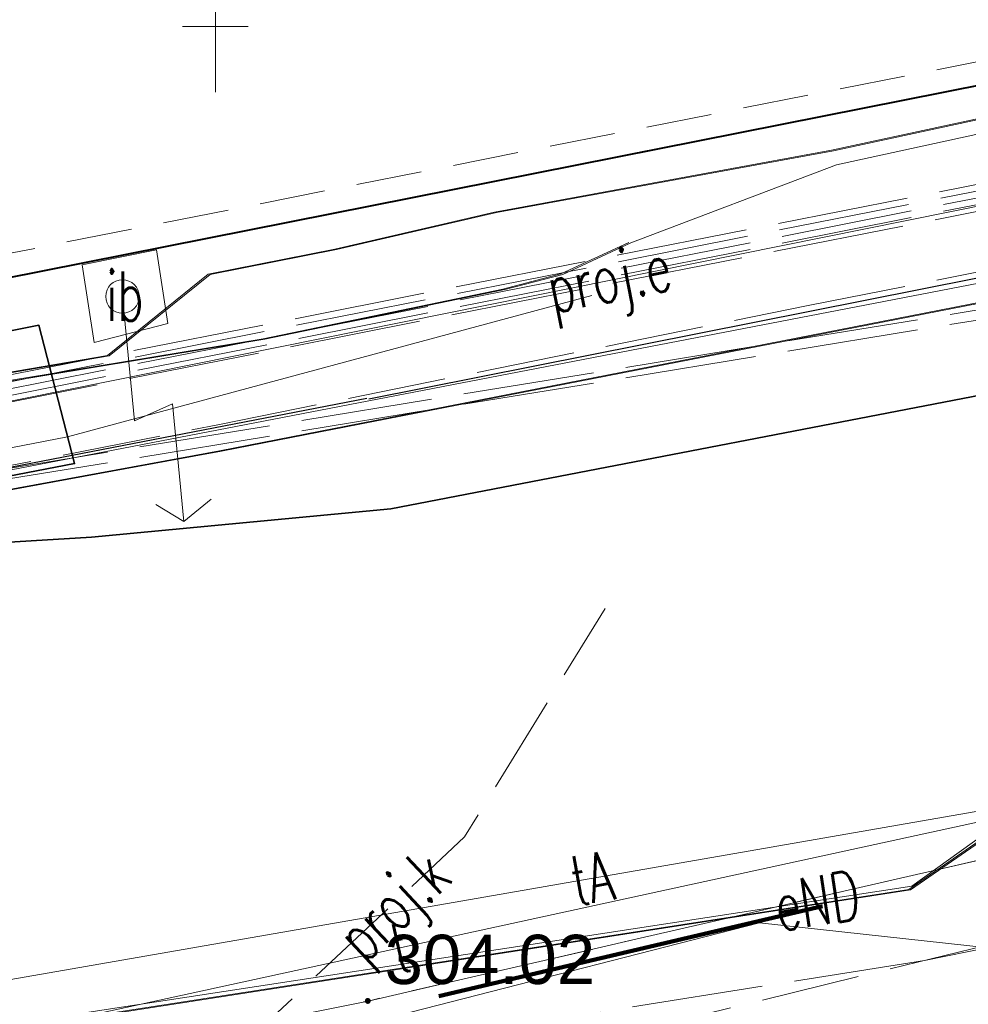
# Model space of a CAD drawing. Header units: metres. Extents: x 6567444 to 13135881, y 5574237 to 11149086.
# Tile 128 of 212: x 6567850 to 6567864, y 5574564 to 5574579. Entities that reach past the tile are written whole.
import ezdxf
from ezdxf.enums import TextEntityAlignment as Align

# ---------------------------------------------------------------- set-up
doc = ezdxf.new("R2010")
doc.units = ezdxf.units.M
for name, pattern in [('_MDCP$0$2.0_1.0', [3, 2, -1]), ('_MDCP$0$L_0_03', [1, 0.5, -0.5]), ('_MDCP$0$L_0_04', [1.5, 1, -0.5]), ('_MDCP$0$L_2_50', [2.5, 2, -0.5]), ('_MDCP$1$L_0_06', [2, 1.5, -0.5]), ('GE.I.6640.1.468.2024_MDCP_dodatkowe pomiary_12.03.2026$0$2.0_1.0', [3, 2, -1]), ('GE.I.6640.1.468.2024_MDCP_dodatkowe pomiary_12.03.2026$0$L_0_03', [1, 0.5, -0.5]), ('GE.I.6640.1.468.2024_MDCP_dodatkowe pomiary_12.03.2026$0$L_0_04', [1.5, 1, -0.5]), ('GE.I.6640.1.468.2024_MDCP_dodatkowe pomiary_12.03.2026$0$L_0_06', [2, 1.5, -0.5]), ('GE.I.6640.1.468.2024_MDCP_dodatkowe pomiary_12.03.2026$0$L_2_50', [2.5, 2, -0.5])]:
    doc.linetypes.add(name, pattern=pattern)
for name, color, linetype, lineweight in [('_MDCP$0$EGB_DzialkaEwidencyjna', 7, 'Continuous', 18), ('_MDCP$0$EGB_Klasouzytek', 92, 'Continuous', 18), ('_MDCP$0$EGB_KonturUzytkuGruntowego', 92, 'Continuous', 18), ('_MDCP$0$GES_InneUrzadzeniaTowarzyszace_P', 7, 'Continuous', 18), ('_MDCP$0$GES_PrzewodElektroenergetyczny', 1, 'Continuous', 18), ('_MDCP$0$GES_PrzewodElektroenergetyczny_Projektowany', 7, 'Continuous', 18), ('_MDCP$0$GES_PrzewodKanalizacyjny_Projektowany', 7, 'Continuous', 18), ('_MDCP$0$GES_PrzewodTelekomunikacyjny', 30, 'Continuous', 18), ('_MDCP$0$GES_UrzadzeniaTowarzyszczaceLiniowe', 7, 'Continuous', 18), ('_MDCP$0$KR_ObiektKarto', 7, 'Continuous', 18), ('_MDCP$0$MP_LINIE_REGULAC', 135, 'Continuous', 40), ('_MDCP$0$OT_Budowle', 7, 'Continuous', 18), ('_MDCP$0$OT_Komunikacja', 7, 'Continuous', 18), ('_MDCP$0$OT_ZagospodarowanieTerenu', 7, 'Continuous', 18), ('_MDCP$0$OTRS', 7, 'Continuous', 13), ('_MDCP$0$OTRS_O', 7, 'Continuous', 20), ('_MDCP$0$Z_ZAKRES', 214, 'Continuous', 90), ('GE.I.6640.1.468.2024_MDCP_dodatkowe pomiary_12.03.2026$0$EGB_DzialkaEwidencyjna', 7, 'Continuous', 18), ('GE.I.6640.1.468.2024_MDCP_dodatkowe pomiary_12.03.2026$0$EGB_Klasouzytek', 92, 'Continuous', 18), ('GE.I.6640.1.468.2024_MDCP_dodatkowe pomiary_12.03.2026$0$EGB_KonturUzytkuGruntowego', 92, 'Continuous', 18), ('GE.I.6640.1.468.2024_MDCP_dodatkowe pomiary_12.03.2026$0$GES_InneUrzadzeniaTowarzyszace_P', 7, 'Continuous', 18), ('GE.I.6640.1.468.2024_MDCP_dodatkowe pomiary_12.03.2026$0$GES_PrzewodElektroenergetyczny', 1, 'Continuous', 18), ('GE.I.6640.1.468.2024_MDCP_dodatkowe pomiary_12.03.2026$0$GES_PrzewodElektroenergetyczny_Projektowany', 7, 'Continuous', 18), ('GE.I.6640.1.468.2024_MDCP_dodatkowe pomiary_12.03.2026$0$GES_PrzewodKanalizacyjny_Projektowany', 7, 'Continuous', 18), ('GE.I.6640.1.468.2024_MDCP_dodatkowe pomiary_12.03.2026$0$GES_PrzewodTelekomunikacyjny', 30, 'Continuous', 18), ('GE.I.6640.1.468.2024_MDCP_dodatkowe pomiary_12.03.2026$0$GES_UrzadzeniaTowarzyszczaceLiniowe', 7, 'Continuous', 18), ('GE.I.6640.1.468.2024_MDCP_dodatkowe pomiary_12.03.2026$0$KR_ObiektKarto', 7, 'Continuous', 18), ('GE.I.6640.1.468.2024_MDCP_dodatkowe pomiary_12.03.2026$0$MP_LINIE_REGULAC', 135, 'Continuous', 40), ('GE.I.6640.1.468.2024_MDCP_dodatkowe pomiary_12.03.2026$0$OT_Budowle', 7, 'Continuous', 18), ('GE.I.6640.1.468.2024_MDCP_dodatkowe pomiary_12.03.2026$0$OT_Komunikacja', 7, 'Continuous', 18), ('GE.I.6640.1.468.2024_MDCP_dodatkowe pomiary_12.03.2026$0$OT_ZagospodarowanieTerenu', 7, 'Continuous', 18), ('GE.I.6640.1.468.2024_MDCP_dodatkowe pomiary_12.03.2026$0$OTRS', 7, 'Continuous', 13), ('GE.I.6640.1.468.2024_MDCP_dodatkowe pomiary_12.03.2026$0$OTRS_O', 7, 'Continuous', 20), ('GE.I.6640.1.468.2024_MDCP_dodatkowe pomiary_12.03.2026$0$Z_ZAKRES', 214, 'Continuous', 90)]:
    doc.layers.add(name, color=color, linetype=linetype, lineweight=lineweight)
doc.layers.add('FORMA - Arch 01 - PZT 1 Strefy', color=7, linetype='Continuous')
doc.styles.add('_MDCP$0$BDOT', font='arial.ttf', dxfattribs={"width": 0.9})
doc.styles.add('_MDCP$0$STANDARD', font='simplex.shx')
doc.styles.add('GE.I.6640.1.468.2024_MDCP_dodatkowe pomiary_12.03.2026$0$BDOT', font='arial.ttf', dxfattribs={"width": 0.9})
doc.styles.add('GE.I.6640.1.468.2024_MDCP_dodatkowe pomiary_12.03.2026$0$STANDARD', font='simplex.shx')

# ---------------------------------------------------------------- blocks, each defined once
blk = doc.blocks.new('_MDCP$0$OTZC_S')
at = {"color": 0, "linetype": 'Continuous', "lineweight": 18, "flags": 128}
for points in [[(0, 3), (0, 0)], [(-1, 2), (1, 2)]]:
    blk.add_lwpolyline(points, dxfattribs=at)
blk = doc.blocks.new('_MDCP$0$other_SUPY')
at = {"color": 0, "linetype": 'Continuous', "lineweight": 18, "flags": 128}
for points in [[(-1.2, 7), (-2.1, 6.4)], [(0, 0), (0, 3.8), (-1.2, 3.4), (-1.2, 7)], [(-1.2, 7), (-0.4, 6.4)]]:
    blk.add_lwpolyline(points, dxfattribs=at)
at = {"color": 0, "linetype": 'Continuous', "lineweight": 18}
blk.add_circle((0, 0), 0.51, dxfattribs=at)
blk = doc.blocks.new('_MDCP$0$OTRS')
at = {"layer": '_MDCP$0$OTRS', "color": 0, "lineweight": -3, "const_width": 0.09}
blk.add_lwpolyline([(-0.045, 0, 1), (0.045, 0, 1)], format="xyb", close=True, dxfattribs=at)
at = {"layer": '_MDCP$0$OTRS_O', "color": 0, "style": '_MDCP$0$BDOT'}
blk.add_attdef('RZEDNA', (0.514, 0.515), '', height=1.5, dxfattribs=at)
blk = doc.blocks.new('_MDCP')
at = {"layer": '_MDCP$0$EGB_DzialkaEwidencyjna', "linetype": 'CONTINUOUS', "lineweight": 18}
for p, q in [((6567927.24, 5574590.43), (6567941.268, 5574593.214)), ((6567844.36, 5574573.98), (6567927.24, 5574590.43)), ((6567848.19, 5574557.83), (6567844.36, 5574573.98)), ((6567870.09, 5574563.29), (6567848.19, 5574557.83))]:
    blk.add_line(p, q, dxfattribs=at)
at = {"layer": '_MDCP$0$EGB_Klasouzytek', "lineweight": 18}
for points in [[(6567848.19, 5574557.83), (6567844.36, 5574573.98), (6567927.24, 5574590.43), (6567941.268, 5574593.214)], [(6567927.24, 5574590.43), (6567844.36, 5574573.98), (6567843.24, 5574578.729)]]:
    blk.add_lwpolyline(points, dxfattribs=at)
at = {"layer": '_MDCP$0$EGB_KonturUzytkuGruntowego', "linetype": '_MDCP$0$L_0_03', "lineweight": 18}
for points in [[(6567801.199, 5574570.822), (6567802.86, 5574569.02), (6567804.83, 5574568.19), (6567806.57, 5574567.77), (6567808.43, 5574567.42), (6567810.41, 5574567.57), (6567821.43, 5574569.65), (6567844.36, 5574573.98), (6567927.24, 5574590.43), (6567941.268, 5574593.214)], [(6567941.268, 5574593.214), (6567927.24, 5574590.43), (6567844.36, 5574573.98), (6567843.24, 5574578.729)]]:
    blk.add_lwpolyline(points, dxfattribs=at)
at = {"layer": '_MDCP$0$GES_PrzewodElektroenergetyczny', "color": 1, "linetype": 'Continuous', "lineweight": 18}
for points in [[(6567854.441, 5574575.414), (6567856.874, 5574575.978), (6567862.006, 5574576.919), (6567870.963, 5574578.849), (6567902.742, 5574585.189), (6567914.018, 5574587.483), (6567941.332, 5574592.856)], [(6567941.38, 5574592.595), (6567902.361, 5574584.882), (6567889.885, 5574582.404), (6567876.293, 5574579.69), (6567870.773, 5574578.604), (6567862.051, 5574576.703), (6567858.921, 5574575.516)], [(6567843.851, 5574572.022), (6567846.504, 5574572.507), (6567904.056, 5574584.117), (6567941.577, 5574591.503)], [(6567941.7, 5574590.826), (6567913.546, 5574584.736), (6567896.457, 5574581.162), (6567869.797, 5574575.977), (6567836.168, 5574569.49), (6567832.242, 5574569.66), (6567816.374, 5574566.316), (6567813.013, 5574566.911), (6567806.73, 5574571.862)], [(6567943.254, 5574582.239), (6567909.127, 5574576.204), (6567889.67, 5574572.763), (6567874.092, 5574569.903), (6567866.549, 5574568.127), (6567863.2, 5574565.721), (6567847.979, 5574563.389), (6567834.386, 5574560.54), (6567829.197, 5574557.801), (6567825.396, 5574554.557), (6567825.286, 5574554.465), (6567823.983, 5574553.351), (6567823.887, 5574553.328), (6567823.56, 5574553.266), (6567822.367, 5574553.026), (6567822.149, 5574553.016), (6567821.707, 5574552.996), (6567817.963, 5574552.826), (6567817.484, 5574552.804), (6567812.181, 5574552.562), (6567800.221, 5574552.715), (6567799.811, 5574552.733), (6567793.499, 5574551.393)], [(6567822.056, 5574574.745), (6567824.602, 5574570.09), (6567825.359, 5574567.886), (6567832.368, 5574569.487), (6567836.074, 5574569.29), (6567851.858, 5574572.191), (6567852.687, 5574572.343), (6567881.006, 5574577.874)], [(6567858.892, 5574575.522), (6567857.855, 5574575.043), (6567856.971, 5574574.811), (6567853.321, 5574574.054), (6567850.798, 5574573.638), (6567846.937, 5574573.008)], [(6567858.921, 5574575.516), (6567857.884, 5574575.036), (6567857.003, 5574574.804), (6567853.35, 5574574.047), (6567850.827, 5574573.632), (6567846.965, 5574572.994)], [(6567846.614, 5574573.058), (6567850.951, 5574573.801), (6567852.488, 5574575.041), (6567854.412, 5574575.421)], [(6567846.642, 5574573.051), (6567850.98, 5574573.794), (6567852.517, 5574575.034), (6567854.441, 5574575.414)], [(6567806.032, 5574571.731), (6567812.677, 5574566.511), (6567815.844, 5574565.821), (6567824.712, 5574567.844), (6567824.96, 5574567.901), (6567825.301, 5574567.978), (6567831.944, 5574569.494), (6567836.004, 5574569.78), (6567850.342, 5574572.562), (6567858.325, 5574574.715)], [(6567822.033, 5574574.741), (6567824.573, 5574570.096), (6567824.614, 5574569.975), (6567824.883, 5574569.193), (6567825.12, 5574568.504), (6567825.301, 5574567.978), (6567825.33, 5574567.893), (6567832.34, 5574569.494), (6567836.046, 5574569.297), (6567851.829, 5574572.198)], [(6567822.033, 5574574.741), (6567824.573, 5574570.096), (6567824.614, 5574569.975), (6567824.883, 5574569.193), (6567825.12, 5574568.504), (6567825.301, 5574567.978), (6567825.33, 5574567.893), (6567832.34, 5574569.494), (6567836.046, 5574569.297), (6567851.829, 5574572.198)], [(6567793.655, 5574550.711), (6567800.35, 5574552.06), (6567829.97, 5574558.57), (6567842.31, 5574561.39), (6567850.66, 5574562.54), (6567860.88, 5574565.16), (6567864.36, 5574564.78), (6567874.76, 5574567.79), (6567876.7, 5574569.8), (6567879.43, 5574570.97), (6567880.48, 5574571.46), (6567881.27, 5574571.67)], [(6567793.654, 5574550.715), (6567800.35, 5574552.06), (6567829.97, 5574558.57), (6567842.31, 5574561.39), (6567850.66, 5574562.54), (6567860.88, 5574565.16), (6567864.36, 5574564.78), (6567874.76, 5574567.79), (6567876.7, 5574569.8), (6567879.43, 5574570.97)], [(6567793.506, 5574551.362), (6567799.783, 5574552.712), (6567800.221, 5574552.715), (6567811.977, 5574552.47), (6567815.866, 5574552.65), (6567817.454, 5574552.724), (6567817.933, 5574552.746), (6567821.573, 5574552.914), (6567821.696, 5574552.936), (6567822.149, 5574553.016), (6567823.56, 5574553.266), (6567823.887, 5574553.328), (6567825.286, 5574554.465), (6567825.396, 5574554.557), (6567829.332, 5574557.775), (6567834.269, 5574560.409), (6567848.172, 5574563.348), (6567863.152, 5574565.67), (6567866.512, 5574567.994), (6567866.79, 5574568.09)], [(6567866.79, 5574568.09), (6567866.542, 5574567.987), (6567863.181, 5574565.664), (6567848.2, 5574563.341), (6567834.297, 5574560.402), (6567829.361, 5574557.768), (6567823.918, 5574553.318), (6567821.603, 5574552.908), (6567815.896, 5574552.644), (6567812.008, 5574552.464), (6567799.814, 5574552.707), (6567793.509, 5574551.351)]]:
    blk.add_lwpolyline(points, dxfattribs=at)
at = {"layer": '_MDCP$0$GES_PrzewodElektroenergetyczny', "color": 1, "linetype": 'Continuous', "lineweight": 18, "flags": 128}
for points in [[(6567854.412, 5574575.421), (6567856.845, 5574575.984), (6567861.976, 5574576.925), (6567870.933, 5574578.855), (6567902.711, 5574585.194), (6567913.987, 5574587.488)], [(6567851.829, 5574572.198), (6567852.658, 5574572.35), (6567880.97, 5574577.88)]]:
    blk.add_lwpolyline(points, dxfattribs=at)
at = {"layer": '_MDCP$0$GES_PrzewodElektroenergetyczny_Projektowany', "color": 1, "linetype": '_MDCP$0$L_2_50', "lineweight": 18}
for points in [[(6567835.82, 5574577.334), (6567836.49, 5574576.76), (6567840.91, 5574573.83), (6567846.45, 5574572.91), (6567907.11, 5574584.87), (6567938.68, 5574591.1), (6567941.548, 5574591.666)], [(6567835.57, 5574577.287), (6567836.36, 5574576.61), (6567840.84, 5574573.64), (6567846.51, 5574572.71), (6567910.21, 5574585.28), (6567938.72, 5574590.9), (6567941.584, 5574591.465)], [(6567835.687, 5574577.309), (6567836.42, 5574576.68), (6567840.87, 5574573.74), (6567846.47, 5574572.81), (6567910.19, 5574585.38), (6567938.7, 5574591), (6567941.566, 5574591.566)], [(6567941.601, 5574591.372), (6567938.76, 5574590.8), (6567914.57, 5574585.93), (6567846.504, 5574572.507), (6567844.52, 5574571.99), (6567821.82, 5574566.24), (6567812.21, 5574565.66), (6567801.39, 5574565.29), (6567790.924, 5574562.714)], [(6567836.71, 5574574.06), (6567839.44, 5574572.75), (6567846.51, 5574571.6), (6567864.66, 5574574.57), (6567902.69, 5574583.47), (6567941.64, 5574591.154)], [(6567836.75, 5574573.88), (6567839.39, 5574572.61), (6567846.51, 5574571.44), (6567864.69, 5574574.42), (6567902.72, 5574583.32), (6567941.668, 5574591.002)], [(6567835.437, 5574577.262), (6567836.29, 5574576.53), (6567840.8, 5574573.55), (6567846.51, 5574572.61), (6567914.55, 5574586.03), (6567915.66, 5574586.39)], [(6567943.412, 5574581.367), (6567943.17, 5574581.32), (6567913.09, 5574576.12), (6567888.01, 5574572.01), (6567877.14, 5574569.91), (6567875.36, 5574567.7), (6567875.01, 5574566.91), (6567863.39, 5574564.59), (6567846.75, 5574561.93), (6567839.02, 5574560.65), (6567829.79, 5574558.45), (6567816.07, 5574555.81), (6567793.454, 5574551.595)]]:
    blk.add_lwpolyline(points, dxfattribs=at)
at = {"layer": '_MDCP$0$GES_PrzewodKanalizacyjny_Projektowany', "color": 36, "linetype": '_MDCP$1$L_0_06', "lineweight": 18}
blk.add_lwpolyline([(6567802.897, 5574571.142), (6567804.15, 5574570.77), (6567822.57, 5574570.72), (6567823.94, 5574565.73), (6567834.83, 5574555.79), (6567851.21, 5574561.61), (6567874.07, 5574567.2), (6567898.27, 5574572.78), (6567918.59, 5574577.15), (6567936.88, 5574581.42)], dxfattribs=at)
at = {"layer": '_MDCP$0$GES_PrzewodKanalizacyjny_Projektowany', "color": 36, "linetype": '_MDCP$1$L_0_06', "lineweight": 18, "flags": 128}
blk.add_lwpolyline([(6567851.21, 5574561.61), (6567856.39, 5574566.47), (6567858.53, 5574569.95)], dxfattribs=at)
at = {"layer": '_MDCP$0$GES_PrzewodTelekomunikacyjny', "color": 30, "linetype": 'Continuous', "lineweight": 18, "flags": 128}
for points in [[(6567840.706, 5574576.993), (6567841.33, 5574573.551), (6567843.613, 5574563.28), (6567869.778, 5574567.833), (6567886.856, 5574570.805)], [(6567865.456, 5574566.97), (6567845.352, 5574562.592)]]:
    blk.add_lwpolyline(points, dxfattribs=at)
at = {"layer": '_MDCP$0$GES_UrzadzeniaTowarzyszczaceLiniowe', "color": 7, "linetype": 'Continuous', "lineweight": 35, "flags": 128}
blk.add_lwpolyline([(6567835.698, 5574571.421), (6567849.91, 5574574.26), (6567850.452, 5574572.154), (6567836.01, 5574569.37), (6567835.698, 5574571.421)], dxfattribs=at)
at = {"layer": '_MDCP$0$MP_LINIE_REGULAC', "linetype": 'Continuous'}
blk.add_lwpolyline([(6567844.36, 5574573.98), (6567934.21, 5574591.81), (6567941.275, 5574593.175)], dxfattribs=at)
at = {"layer": '_MDCP$0$OT_Budowle', "color": 7, "linetype": 'Continuous', "lineweight": 18, "flags": 128}
blk.add_lwpolyline([(6567850.57, 5574575.18), (6567851.7, 5574575.41), (6567851.87, 5574574.29), (6567850.75, 5574574)], close=True, dxfattribs=at)
at = {"layer": '_MDCP$0$OT_Komunikacja', "color": 7, "linetype": '_MDCP$1$L_0_06', "lineweight": 18}
blk.add_lwpolyline([(6567870.69, 5574567.61), (6567854.92, 5574563.97), (6567850.42, 5574563.07), (6567847.84, 5574562.43), (6567842.08, 5574560.99), (6567840.14, 5574560.43), (6567838.28, 5574559.74), (6567836.48, 5574558.91), (6567834.74, 5574557.88), (6567833.15, 5574556.73), (6567831.64, 5574555.37), (6567830.23, 5574553.94), (6567829, 5574552.37), (6567807.49, 5574557.68), (6567808.795, 5574564.52), (6567812.22, 5574565.02), (6567813.716, 5574565.299), (6567818.846, 5574566.258), (6567831.918, 5574568.701), (6567838.5, 5574569.98), (6567852.66, 5574572.75), (6567861.62, 5574574.56), (6567874.02, 5574577.02)], dxfattribs=at)
at = {"layer": '_MDCP$0$OT_Komunikacja', "color": 7, "linetype": 'Continuous', "lineweight": 25}
blk.add_lwpolyline([(6567854.93, 5574573.143), (6567914.54, 5574585), (6567921.452, 5574586.376), (6567931.33, 5574588.39), (6567941.764, 5574590.47)], dxfattribs=at)
at = {"layer": '_MDCP$0$OT_Komunikacja', "color": 7, "linetype": 'Continuous', "lineweight": 35, "flags": 128}
blk.add_lwpolyline([(6567855.267, 5574571.468), (6567876.105, 5574575.485), (6567894.87, 5574579.39), (6567914.46, 5574582.98), (6567929.09, 5574585.82)], dxfattribs=at)
at = {"layer": '_MDCP$0$OT_Komunikacja', "color": 7, "linetype": 'Continuous', "lineweight": 35}
blk.add_lwpolyline([(6567829.848, 5574576.211), (6567830.95, 5574575.28), (6567832.887, 5574574.117), (6567834.522, 5574573.326), (6567836.265, 5574572.66), (6567837.883, 5574572.056), (6567839.153, 5574571.698), (6567840.441, 5574571.277), (6567841.631, 5574571.042), (6567842.57, 5574570.93), (6567843.852, 5574570.883), (6567846.102, 5574570.912), (6567848.118, 5574570.876), (6567850.709, 5574571.034), (6567855.267, 5574571.468)], dxfattribs=at)
at = {"layer": '_MDCP$0$OT_Komunikacja', "color": 7, "linetype": '_MDCP$1$L_0_06', "lineweight": 18, "flags": 128}
blk.add_lwpolyline([(6567854.92, 5574563.97), (6567870.69, 5574567.61), (6567885.44, 5574571.03), (6567900.9, 5574574.64), (6567905.44, 5574575.72), (6567905.03, 5574575.37), (6567904.95, 5574574.89), (6567905.13, 5574574.52), (6567905.5, 5574574.28), (6567908.58, 5574572.61), (6567907.32, 5574570.28), (6567878.36, 5574563.51), (6567857.08, 5574558.64), (6567851, 5574562.82), (6567850.42, 5574563.07)], close=True, dxfattribs=at)
at = {"layer": '_MDCP$0$OT_Komunikacja', "color": 7, "linetype": 'Continuous', "lineweight": 25, "flags": 128}
blk.add_lwpolyline([(6567838.5, 5574569.98), (6567854.901, 5574573.15)], dxfattribs=at)
at = {"layer": '_MDCP$0$OT_ZagospodarowanieTerenu', "color": 7, "linetype": '_MDCP$0$L_0_04', "lineweight": 18}
blk.add_lwpolyline([(6567886.318, 5574586.832), (6567887.344, 5574582.505), (6567886.63, 5574582.72), (6567844.08, 5574574.29), (6567843.09, 5574578.701)], dxfattribs=at)
at = {"layer": '_MDCP$0$Z_ZAKRES', "linetype": '_MDCP$0$2.0_1.0', "lineweight": 140, "ltscale": 3}
blk.add_lwpolyline([(6567820.407, 5574555.719), (6567847.232, 5574561.997), (6567929.356, 5574581.206), (6567956.443, 5574443.911), (6567955.827, 5574425.481), (6567951.015, 5574407.07), (6567933.777, 5574381.866), (6567907.312, 5574367.318), (6567855.739, 5574355.65), (6567852.582, 5574378.747), (6567848.105, 5574411.572), (6567841.693, 5574438.994), (6567818.946, 5574517.253)], close=True, dxfattribs=at)
at = {"layer": '_MDCP$0$GES_InneUrzadzeniaTowarzyszace_P', "linetype": 'Continuous', "xscale": 0.4999999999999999, "yscale": 0.4999999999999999, "zscale": 0.4999999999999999, "rotation": 185.5146324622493}
blk.add_blockref('_MDCP$0$other_SUPY', (6567851.181, 5574574.699), dxfattribs=at)
at = {"layer": '_MDCP$0$KR_ObiektKarto', "linetype": 'Continuous', "xscale": 0.5, "yscale": 0.5, "zscale": 0.5}
blk.add_blockref('_MDCP$0$OTZC_S', (6567852.596, 5574577.809), dxfattribs=at)
at = {"layer": '_MDCP$0$OTRS', "xscale": 0.5, "yscale": 0.5, "zscale": 0.5}
blk.add_blockref('_MDCP$0$OTRS', (6567854.916, 5574563.972, 304.017), dxfattribs=at).add_auto_attribs({'RZEDNA': '304.02'})
at = {"layer": '_MDCP$0$GES_PrzewodElektroenergetyczny', "color": 1, "lineweight": 15, "style": '_MDCP$0$STANDARD', "width": 0.66}
blk.add_text('eND', height=0.75, rotation=-351.3, dxfattribs=at).set_placement((6567861.758, 5574565.5), align=Align.MIDDLE_CENTER)
at = {"layer": '_MDCP$0$GES_PrzewodElektroenergetyczny_Projektowany', "color": 1, "lineweight": 15, "style": '_MDCP$0$STANDARD', "width": 0.66}
blk.add_text('proj.e', height=0.75, rotation=-348.8, dxfattribs=at).set_placement((6567858.586, 5574574.992), align=Align.MIDDLE_CENTER)
at = {"layer": '_MDCP$0$GES_PrzewodKanalizacyjny_Projektowany', "color": 36, "lineweight": 15, "style": '_MDCP$0$STANDARD', "width": 0.66}
blk.add_text('proj.k', height=0.75, rotation=-316.8, dxfattribs=at).set_placement((6567855.29, 5574565.438), align=Align.MIDDLE_CENTER)
at = {"layer": '_MDCP$0$GES_PrzewodTelekomunikacyjny', "color": 30, "lineweight": 15, "style": '_MDCP$0$STANDARD', "width": 0.66}
for s, rotation, p in [('tA', -350.1, (6567858.328, 5574565.841)), ('t', -347.7, (6567855.404, 5574564.781))]:
    blk.add_text(s, height=0.75, rotation=rotation, dxfattribs=at).set_placement(p, align=Align.MIDDLE_CENTER)
at = {"layer": '_MDCP$0$OT_Budowle', "color": 7, "lineweight": 15, "style": '_MDCP$0$STANDARD', "width": 0.66}
blk.add_text('ib', height=0.75, dxfattribs=at).set_placement((6567851.22, 5574574.705), align=Align.MIDDLE_CENTER)
blk = doc.blocks.new('GE.I.6640.1.468.2024_MDCP_dodatkowe pomiary_12.03.2026$0$OTZC_S')
at = {"color": 0, "linetype": 'Continuous', "lineweight": 18, "flags": 128}
for points in [[(0, 3), (0, 0)], [(-1, 2), (1, 2)]]:
    blk.add_lwpolyline(points, dxfattribs=at)
blk = doc.blocks.new('GE.I.6640.1.468.2024_MDCP_dodatkowe pomiary_12.03.2026$0$other_SUPY')
at = {"color": 0, "linetype": 'Continuous', "lineweight": 18, "flags": 128}
for points in [[(-1.2, 7), (-2.1, 6.4)], [(0, 0), (0, 3.8), (-1.2, 3.4), (-1.2, 7)], [(-1.2, 7), (-0.4, 6.4)]]:
    blk.add_lwpolyline(points, dxfattribs=at)
at = {"color": 0, "linetype": 'Continuous', "lineweight": 18}
blk.add_circle((0, 0), 0.51, dxfattribs=at)
blk = doc.blocks.new('GE.I.6640.1.468.2024_MDCP_dodatkowe pomiary_12.03.2026$0$OTRS')
at = {"layer": 'GE.I.6640.1.468.2024_MDCP_dodatkowe pomiary_12.03.2026$0$OTRS', "color": 0, "lineweight": -3, "const_width": 0.09}
blk.add_lwpolyline([(-0.045, 0, 1), (0.045, 0, 1)], format="xyb", close=True, dxfattribs=at)
at = {"layer": 'GE.I.6640.1.468.2024_MDCP_dodatkowe pomiary_12.03.2026$0$OTRS_O', "color": 0, "style": 'GE.I.6640.1.468.2024_MDCP_dodatkowe pomiary_12.03.2026$0$BDOT'}
blk.add_attdef('RZEDNA', (0.514, 0.515), '', height=1.5, dxfattribs=at)
blk = doc.blocks.new('GE.I.6640.1.468.2024_MDCP_dodatkowe pomiary_12.03.2026')
at = {"layer": 'GE.I.6640.1.468.2024_MDCP_dodatkowe pomiary_12.03.2026$0$EGB_DzialkaEwidencyjna', "linetype": 'CONTINUOUS', "lineweight": 18}
for p, q in [((6567927.24, 5574590.43), (6567941.268, 5574593.214)), ((6567844.36, 5574573.98), (6567927.24, 5574590.43)), ((6567848.19, 5574557.83), (6567844.36, 5574573.98)), ((6567870.09, 5574563.29), (6567848.19, 5574557.83))]:
    blk.add_line(p, q, dxfattribs=at)
at = {"layer": 'GE.I.6640.1.468.2024_MDCP_dodatkowe pomiary_12.03.2026$0$EGB_Klasouzytek', "lineweight": 18}
for points in [[(6567848.19, 5574557.83), (6567844.36, 5574573.98), (6567927.24, 5574590.43), (6567941.268, 5574593.214)], [(6567927.24, 5574590.43), (6567844.36, 5574573.98), (6567843.24, 5574578.729)]]:
    blk.add_lwpolyline(points, dxfattribs=at)
at = {"layer": 'GE.I.6640.1.468.2024_MDCP_dodatkowe pomiary_12.03.2026$0$EGB_KonturUzytkuGruntowego', "linetype": 'GE.I.6640.1.468.2024_MDCP_dodatkowe pomiary_12.03.2026$0$L_0_03', "lineweight": 18}
for points in [[(6567801.199, 5574570.822), (6567802.86, 5574569.02), (6567804.83, 5574568.19), (6567806.57, 5574567.77), (6567808.43, 5574567.42), (6567810.41, 5574567.57), (6567821.43, 5574569.65), (6567844.36, 5574573.98), (6567927.24, 5574590.43), (6567941.268, 5574593.214)], [(6567941.268, 5574593.214), (6567927.24, 5574590.43), (6567844.36, 5574573.98), (6567843.24, 5574578.729)]]:
    blk.add_lwpolyline(points, dxfattribs=at)
at = {"layer": 'GE.I.6640.1.468.2024_MDCP_dodatkowe pomiary_12.03.2026$0$GES_PrzewodElektroenergetyczny', "color": 1, "linetype": 'Continuous', "lineweight": 18}
for points in [[(6567854.441, 5574575.414), (6567856.874, 5574575.978), (6567862.006, 5574576.919), (6567870.963, 5574578.849), (6567902.742, 5574585.189), (6567914.018, 5574587.483), (6567941.332, 5574592.856)], [(6567941.38, 5574592.595), (6567902.361, 5574584.882), (6567889.885, 5574582.404), (6567876.293, 5574579.69), (6567870.773, 5574578.604), (6567862.051, 5574576.703), (6567858.921, 5574575.516)], [(6567843.851, 5574572.022), (6567846.504, 5574572.507), (6567904.056, 5574584.117), (6567941.577, 5574591.503)], [(6567941.7, 5574590.826), (6567913.546, 5574584.736), (6567896.457, 5574581.162), (6567869.797, 5574575.977), (6567836.168, 5574569.49), (6567832.242, 5574569.66), (6567816.374, 5574566.316), (6567813.013, 5574566.911), (6567806.73, 5574571.862)], [(6567943.254, 5574582.239), (6567909.127, 5574576.204), (6567889.67, 5574572.763), (6567874.092, 5574569.903), (6567866.549, 5574568.127), (6567863.2, 5574565.721), (6567847.979, 5574563.389), (6567834.386, 5574560.54), (6567829.197, 5574557.801), (6567825.396, 5574554.557), (6567825.286, 5574554.465), (6567823.983, 5574553.351), (6567823.887, 5574553.328), (6567823.56, 5574553.266), (6567822.367, 5574553.026), (6567822.149, 5574553.016), (6567821.707, 5574552.996), (6567817.963, 5574552.826), (6567817.484, 5574552.804), (6567812.181, 5574552.562), (6567800.221, 5574552.715), (6567799.811, 5574552.733), (6567793.499, 5574551.393)], [(6567822.056, 5574574.745), (6567824.602, 5574570.09), (6567825.359, 5574567.886), (6567832.368, 5574569.487), (6567836.074, 5574569.29), (6567851.858, 5574572.191), (6567852.687, 5574572.343), (6567881.006, 5574577.874)], [(6567858.892, 5574575.522), (6567857.855, 5574575.043), (6567856.971, 5574574.811), (6567853.321, 5574574.054), (6567850.798, 5574573.638), (6567846.937, 5574573.008)], [(6567858.921, 5574575.516), (6567857.884, 5574575.036), (6567857.003, 5574574.804), (6567853.35, 5574574.047), (6567850.827, 5574573.632), (6567846.965, 5574572.994)], [(6567846.614, 5574573.058), (6567850.951, 5574573.801), (6567852.488, 5574575.041), (6567854.412, 5574575.421)], [(6567846.642, 5574573.051), (6567850.98, 5574573.794), (6567852.517, 5574575.034), (6567854.441, 5574575.414)], [(6567806.032, 5574571.731), (6567812.677, 5574566.511), (6567815.844, 5574565.821), (6567824.712, 5574567.844), (6567824.96, 5574567.901), (6567825.301, 5574567.978), (6567831.944, 5574569.494), (6567836.004, 5574569.78), (6567850.342, 5574572.562), (6567858.325, 5574574.715)], [(6567822.033, 5574574.741), (6567824.573, 5574570.096), (6567824.614, 5574569.975), (6567824.883, 5574569.193), (6567825.12, 5574568.504), (6567825.301, 5574567.978), (6567825.33, 5574567.893), (6567832.34, 5574569.494), (6567836.046, 5574569.297), (6567851.829, 5574572.198)], [(6567822.033, 5574574.741), (6567824.573, 5574570.096), (6567824.614, 5574569.975), (6567824.883, 5574569.193), (6567825.12, 5574568.504), (6567825.301, 5574567.978), (6567825.33, 5574567.893), (6567832.34, 5574569.494), (6567836.046, 5574569.297), (6567851.829, 5574572.198)], [(6567793.655, 5574550.711), (6567800.35, 5574552.06), (6567829.97, 5574558.57), (6567842.31, 5574561.39), (6567850.66, 5574562.54), (6567860.88, 5574565.16), (6567864.36, 5574564.78), (6567874.76, 5574567.79), (6567876.7, 5574569.8), (6567879.43, 5574570.97), (6567880.48, 5574571.46), (6567881.27, 5574571.67)], [(6567793.654, 5574550.715), (6567800.35, 5574552.06), (6567829.97, 5574558.57), (6567842.31, 5574561.39), (6567850.66, 5574562.54), (6567860.88, 5574565.16), (6567864.36, 5574564.78), (6567874.76, 5574567.79), (6567876.7, 5574569.8), (6567879.43, 5574570.97)], [(6567793.506, 5574551.362), (6567799.783, 5574552.712), (6567800.221, 5574552.715), (6567811.977, 5574552.47), (6567815.866, 5574552.65), (6567817.454, 5574552.724), (6567817.933, 5574552.746), (6567821.573, 5574552.914), (6567821.696, 5574552.936), (6567822.149, 5574553.016), (6567823.56, 5574553.266), (6567823.887, 5574553.328), (6567825.286, 5574554.465), (6567825.396, 5574554.557), (6567829.332, 5574557.775), (6567834.269, 5574560.409), (6567848.172, 5574563.348), (6567863.152, 5574565.67), (6567866.512, 5574567.994), (6567866.79, 5574568.09)], [(6567866.79, 5574568.09), (6567866.542, 5574567.987), (6567863.181, 5574565.664), (6567848.2, 5574563.341), (6567834.297, 5574560.402), (6567829.361, 5574557.768), (6567823.918, 5574553.318), (6567821.603, 5574552.908), (6567815.896, 5574552.644), (6567812.008, 5574552.464), (6567799.814, 5574552.707), (6567793.509, 5574551.351)]]:
    blk.add_lwpolyline(points, dxfattribs=at)
at = {"layer": 'GE.I.6640.1.468.2024_MDCP_dodatkowe pomiary_12.03.2026$0$GES_PrzewodElektroenergetyczny', "color": 1, "linetype": 'Continuous', "lineweight": 18, "flags": 128}
for points in [[(6567854.412, 5574575.421), (6567856.845, 5574575.984), (6567861.976, 5574576.925), (6567870.933, 5574578.855), (6567902.711, 5574585.194), (6567913.987, 5574587.488)], [(6567851.829, 5574572.198), (6567852.658, 5574572.35), (6567880.97, 5574577.88)]]:
    blk.add_lwpolyline(points, dxfattribs=at)
at = {"layer": 'GE.I.6640.1.468.2024_MDCP_dodatkowe pomiary_12.03.2026$0$GES_PrzewodElektroenergetyczny_Projektowany', "color": 1, "linetype": 'GE.I.6640.1.468.2024_MDCP_dodatkowe pomiary_12.03.2026$0$L_2_50', "lineweight": 18}
for points in [[(6567835.82, 5574577.334), (6567836.49, 5574576.76), (6567840.91, 5574573.83), (6567846.45, 5574572.91), (6567907.11, 5574584.87), (6567938.68, 5574591.1), (6567941.548, 5574591.666)], [(6567835.57, 5574577.287), (6567836.36, 5574576.61), (6567840.84, 5574573.64), (6567846.51, 5574572.71), (6567910.21, 5574585.28), (6567938.72, 5574590.9), (6567941.584, 5574591.465)], [(6567835.687, 5574577.309), (6567836.42, 5574576.68), (6567840.87, 5574573.74), (6567846.47, 5574572.81), (6567910.19, 5574585.38), (6567938.7, 5574591), (6567941.566, 5574591.566)], [(6567941.601, 5574591.372), (6567938.76, 5574590.8), (6567914.57, 5574585.93), (6567846.504, 5574572.507), (6567844.52, 5574571.99), (6567821.82, 5574566.24), (6567812.21, 5574565.66), (6567801.39, 5574565.29), (6567790.924, 5574562.714)], [(6567836.71, 5574574.06), (6567839.44, 5574572.75), (6567846.51, 5574571.6), (6567864.66, 5574574.57), (6567902.69, 5574583.47), (6567941.64, 5574591.154)], [(6567836.75, 5574573.88), (6567839.39, 5574572.61), (6567846.51, 5574571.44), (6567864.69, 5574574.42), (6567902.72, 5574583.32), (6567941.668, 5574591.002)], [(6567835.437, 5574577.262), (6567836.29, 5574576.53), (6567840.8, 5574573.55), (6567846.51, 5574572.61), (6567914.55, 5574586.03), (6567915.66, 5574586.39)], [(6567943.412, 5574581.367), (6567943.17, 5574581.32), (6567913.09, 5574576.12), (6567888.01, 5574572.01), (6567877.14, 5574569.91), (6567875.36, 5574567.7), (6567875.01, 5574566.91), (6567863.39, 5574564.59), (6567846.75, 5574561.93), (6567839.02, 5574560.65), (6567829.79, 5574558.45), (6567816.07, 5574555.81), (6567793.454, 5574551.595)]]:
    blk.add_lwpolyline(points, dxfattribs=at)
at = {"layer": 'GE.I.6640.1.468.2024_MDCP_dodatkowe pomiary_12.03.2026$0$GES_PrzewodKanalizacyjny_Projektowany', "color": 36, "linetype": 'GE.I.6640.1.468.2024_MDCP_dodatkowe pomiary_12.03.2026$0$L_0_06', "lineweight": 18}
blk.add_lwpolyline([(6567802.897, 5574571.142), (6567804.15, 5574570.77), (6567822.57, 5574570.72), (6567823.94, 5574565.73), (6567834.83, 5574555.79), (6567851.21, 5574561.61), (6567874.07, 5574567.2), (6567898.27, 5574572.78), (6567918.59, 5574577.15), (6567936.88, 5574581.42)], dxfattribs=at)
at = {"layer": 'GE.I.6640.1.468.2024_MDCP_dodatkowe pomiary_12.03.2026$0$GES_PrzewodKanalizacyjny_Projektowany', "color": 36, "linetype": 'GE.I.6640.1.468.2024_MDCP_dodatkowe pomiary_12.03.2026$0$L_0_06', "lineweight": 18, "flags": 128}
blk.add_lwpolyline([(6567851.21, 5574561.61), (6567856.39, 5574566.47), (6567858.53, 5574569.95)], dxfattribs=at)
at = {"layer": 'GE.I.6640.1.468.2024_MDCP_dodatkowe pomiary_12.03.2026$0$GES_PrzewodTelekomunikacyjny', "color": 30, "linetype": 'Continuous', "lineweight": 18, "flags": 128}
for points in [[(6567840.706, 5574576.993), (6567841.33, 5574573.551), (6567843.613, 5574563.28), (6567869.778, 5574567.833), (6567886.856, 5574570.805)], [(6567865.456, 5574566.97), (6567845.352, 5574562.592)]]:
    blk.add_lwpolyline(points, dxfattribs=at)
at = {"layer": 'GE.I.6640.1.468.2024_MDCP_dodatkowe pomiary_12.03.2026$0$GES_UrzadzeniaTowarzyszczaceLiniowe', "color": 7, "linetype": 'Continuous', "lineweight": 35, "flags": 128}
blk.add_lwpolyline([(6567835.698, 5574571.421), (6567849.91, 5574574.26), (6567850.452, 5574572.154), (6567836.01, 5574569.37), (6567835.698, 5574571.421)], dxfattribs=at)
at = {"layer": 'GE.I.6640.1.468.2024_MDCP_dodatkowe pomiary_12.03.2026$0$MP_LINIE_REGULAC', "linetype": 'Continuous'}
blk.add_lwpolyline([(6567844.36, 5574573.98), (6567934.21, 5574591.81), (6567941.275, 5574593.175)], dxfattribs=at)
at = {"layer": 'GE.I.6640.1.468.2024_MDCP_dodatkowe pomiary_12.03.2026$0$OT_Budowle', "color": 7, "linetype": 'Continuous', "lineweight": 18, "flags": 128}
blk.add_lwpolyline([(6567850.57, 5574575.18), (6567851.7, 5574575.41), (6567851.87, 5574574.29), (6567850.75, 5574574)], close=True, dxfattribs=at)
at = {"layer": 'GE.I.6640.1.468.2024_MDCP_dodatkowe pomiary_12.03.2026$0$OT_Komunikacja', "color": 7, "linetype": 'GE.I.6640.1.468.2024_MDCP_dodatkowe pomiary_12.03.2026$0$L_0_06', "lineweight": 18}
blk.add_lwpolyline([(6567870.69, 5574567.61), (6567854.92, 5574563.97), (6567850.42, 5574563.07), (6567847.84, 5574562.43), (6567842.08, 5574560.99), (6567840.14, 5574560.43), (6567838.28, 5574559.74), (6567836.48, 5574558.91), (6567834.74, 5574557.88), (6567833.15, 5574556.73), (6567831.64, 5574555.37), (6567830.23, 5574553.94), (6567829, 5574552.37), (6567807.49, 5574557.68), (6567808.795, 5574564.52), (6567812.22, 5574565.02), (6567813.716, 5574565.299), (6567818.846, 5574566.258), (6567831.918, 5574568.701), (6567838.5, 5574569.98), (6567852.66, 5574572.75), (6567861.62, 5574574.56), (6567874.02, 5574577.02)], dxfattribs=at)
at = {"layer": 'GE.I.6640.1.468.2024_MDCP_dodatkowe pomiary_12.03.2026$0$OT_Komunikacja', "color": 7, "linetype": 'Continuous', "lineweight": 25}
blk.add_lwpolyline([(6567854.93, 5574573.143), (6567914.54, 5574585), (6567921.452, 5574586.376), (6567931.33, 5574588.39), (6567941.764, 5574590.47)], dxfattribs=at)
at = {"layer": 'GE.I.6640.1.468.2024_MDCP_dodatkowe pomiary_12.03.2026$0$OT_Komunikacja', "color": 7, "linetype": 'Continuous', "lineweight": 35, "flags": 128}
blk.add_lwpolyline([(6567855.267, 5574571.468), (6567876.105, 5574575.485), (6567894.87, 5574579.39), (6567914.46, 5574582.98), (6567929.09, 5574585.82)], dxfattribs=at)
at = {"layer": 'GE.I.6640.1.468.2024_MDCP_dodatkowe pomiary_12.03.2026$0$OT_Komunikacja', "color": 7, "linetype": 'Continuous', "lineweight": 35}
blk.add_lwpolyline([(6567829.848, 5574576.211), (6567830.95, 5574575.28), (6567832.887, 5574574.117), (6567834.522, 5574573.326), (6567836.265, 5574572.66), (6567837.883, 5574572.056), (6567839.153, 5574571.698), (6567840.441, 5574571.277), (6567841.631, 5574571.042), (6567842.57, 5574570.93), (6567843.852, 5574570.883), (6567846.102, 5574570.912), (6567848.118, 5574570.876), (6567850.709, 5574571.034), (6567855.267, 5574571.468)], dxfattribs=at)
at = {"layer": 'GE.I.6640.1.468.2024_MDCP_dodatkowe pomiary_12.03.2026$0$OT_Komunikacja', "color": 7, "linetype": 'GE.I.6640.1.468.2024_MDCP_dodatkowe pomiary_12.03.2026$0$L_0_06', "lineweight": 18, "flags": 128}
blk.add_lwpolyline([(6567854.92, 5574563.97), (6567870.69, 5574567.61), (6567885.44, 5574571.03), (6567900.9, 5574574.64), (6567905.44, 5574575.72), (6567905.03, 5574575.37), (6567904.95, 5574574.89), (6567905.13, 5574574.52), (6567905.5, 5574574.28), (6567908.58, 5574572.61), (6567907.32, 5574570.28), (6567878.36, 5574563.51), (6567857.08, 5574558.64), (6567851, 5574562.82), (6567850.42, 5574563.07)], close=True, dxfattribs=at)
at = {"layer": 'GE.I.6640.1.468.2024_MDCP_dodatkowe pomiary_12.03.2026$0$OT_Komunikacja', "color": 7, "linetype": 'Continuous', "lineweight": 25, "flags": 128}
blk.add_lwpolyline([(6567838.5, 5574569.98), (6567854.901, 5574573.15)], dxfattribs=at)
at = {"layer": 'GE.I.6640.1.468.2024_MDCP_dodatkowe pomiary_12.03.2026$0$OT_ZagospodarowanieTerenu', "color": 7, "linetype": 'GE.I.6640.1.468.2024_MDCP_dodatkowe pomiary_12.03.2026$0$L_0_04', "lineweight": 18}
blk.add_lwpolyline([(6567886.318, 5574586.832), (6567887.344, 5574582.505), (6567886.63, 5574582.72), (6567844.08, 5574574.29), (6567843.09, 5574578.701)], dxfattribs=at)
at = {"layer": 'GE.I.6640.1.468.2024_MDCP_dodatkowe pomiary_12.03.2026$0$Z_ZAKRES', "linetype": 'GE.I.6640.1.468.2024_MDCP_dodatkowe pomiary_12.03.2026$0$2.0_1.0', "lineweight": 140, "ltscale": 3}
blk.add_lwpolyline([(6567820.407, 5574555.719), (6567847.232, 5574561.997), (6567929.356, 5574581.206), (6567956.443, 5574443.911), (6567955.827, 5574425.481), (6567951.015, 5574407.07), (6567933.777, 5574381.866), (6567907.312, 5574367.318), (6567855.739, 5574355.65), (6567852.582, 5574378.747), (6567848.105, 5574411.572), (6567841.693, 5574438.994), (6567818.946, 5574517.253)], close=True, dxfattribs=at)
at = {"layer": 'GE.I.6640.1.468.2024_MDCP_dodatkowe pomiary_12.03.2026$0$GES_InneUrzadzeniaTowarzyszace_P', "linetype": 'Continuous', "xscale": 0.4999999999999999, "yscale": 0.4999999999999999, "zscale": 0.4999999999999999, "rotation": 185.5146324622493}
blk.add_blockref('GE.I.6640.1.468.2024_MDCP_dodatkowe pomiary_12.03.2026$0$other_SUPY', (6567851.181, 5574574.699), dxfattribs=at)
at = {"layer": 'GE.I.6640.1.468.2024_MDCP_dodatkowe pomiary_12.03.2026$0$KR_ObiektKarto', "linetype": 'Continuous', "xscale": 0.5, "yscale": 0.5, "zscale": 0.5}
blk.add_blockref('GE.I.6640.1.468.2024_MDCP_dodatkowe pomiary_12.03.2026$0$OTZC_S', (6567852.596, 5574577.809), dxfattribs=at)
at = {"layer": 'GE.I.6640.1.468.2024_MDCP_dodatkowe pomiary_12.03.2026$0$OTRS', "xscale": 0.5, "yscale": 0.5, "zscale": 0.5}
blk.add_blockref('GE.I.6640.1.468.2024_MDCP_dodatkowe pomiary_12.03.2026$0$OTRS', (6567854.916, 5574563.972, 304.017), dxfattribs=at).add_auto_attribs({'RZEDNA': '304.02'})
at = {"layer": 'GE.I.6640.1.468.2024_MDCP_dodatkowe pomiary_12.03.2026$0$GES_PrzewodElektroenergetyczny', "color": 1, "lineweight": 15, "style": 'GE.I.6640.1.468.2024_MDCP_dodatkowe pomiary_12.03.2026$0$STANDARD', "width": 0.66}
blk.add_text('eND', height=0.75, rotation=-351.3, dxfattribs=at).set_placement((6567861.758, 5574565.5), align=Align.MIDDLE_CENTER)
at = {"layer": 'GE.I.6640.1.468.2024_MDCP_dodatkowe pomiary_12.03.2026$0$GES_PrzewodElektroenergetyczny_Projektowany', "color": 1, "lineweight": 15, "style": 'GE.I.6640.1.468.2024_MDCP_dodatkowe pomiary_12.03.2026$0$STANDARD', "width": 0.66}
blk.add_text('proj.e', height=0.75, rotation=-348.8, dxfattribs=at).set_placement((6567858.586, 5574574.992), align=Align.MIDDLE_CENTER)
at = {"layer": 'GE.I.6640.1.468.2024_MDCP_dodatkowe pomiary_12.03.2026$0$GES_PrzewodKanalizacyjny_Projektowany', "color": 36, "lineweight": 15, "style": 'GE.I.6640.1.468.2024_MDCP_dodatkowe pomiary_12.03.2026$0$STANDARD', "width": 0.66}
blk.add_text('proj.k', height=0.75, rotation=-316.8, dxfattribs=at).set_placement((6567855.29, 5574565.438), align=Align.MIDDLE_CENTER)
at = {"layer": 'GE.I.6640.1.468.2024_MDCP_dodatkowe pomiary_12.03.2026$0$GES_PrzewodTelekomunikacyjny', "color": 30, "lineweight": 15, "style": 'GE.I.6640.1.468.2024_MDCP_dodatkowe pomiary_12.03.2026$0$STANDARD', "width": 0.66}
for s, rotation, p in [('tA', -350.1, (6567858.328, 5574565.841)), ('t', -347.7, (6567855.404, 5574564.781))]:
    blk.add_text(s, height=0.75, rotation=rotation, dxfattribs=at).set_placement(p, align=Align.MIDDLE_CENTER)
at = {"layer": 'GE.I.6640.1.468.2024_MDCP_dodatkowe pomiary_12.03.2026$0$OT_Budowle', "color": 7, "lineweight": 15, "style": 'GE.I.6640.1.468.2024_MDCP_dodatkowe pomiary_12.03.2026$0$STANDARD', "width": 0.66}
blk.add_text('ib', height=0.75, dxfattribs=at).set_placement((6567851.22, 5574574.705), align=Align.MIDDLE_CENTER)

msp = doc.modelspace()

# ---------------------------------------------------------------- block references
at = {"layer": 'Defpoints'}
msp.add_blockref('GE.I.6640.1.468.2024_MDCP_dodatkowe pomiary_12.03.2026', (0, 0), dxfattribs=at)

# ---------------------------------------------------------------- next in the draw order: block references
msp.add_blockref('_MDCP', (0, 0))

# ---------------------------------------------------------------- next in the draw order: hatches: boundary and pattern name
at = {"layer": 'FORMA - Arch 01 - PZT 1 Strefy', "linetype": 'Continuous', "lineweight": 0, "true_color": 0x577933}
h = msp.add_hatch(dxfattribs=at)
h.set_pattern_fill('ANSI31', color=77, scale=3, style=0)
h.set_pattern_definition([(45, (0, 0), (-0.265165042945, 0.265165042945), [])])
h.paths.add_polyline_path([(6567829, 5574517.24), (6567842.398, 5574471.118), (6567844.165, 5574471.632), (6567846.931, 5574462.111), (6567846.967, 5574484.472), (6567835.736, 5574536.73), (6567846.642, 5574539.074), (6567844.864, 5574547.35), (6567918.571, 5574563.191), (6567935.605, 5574483.933), (6567930.975, 5574476.768), (6567931.227, 5574475.595), (6567933.57, 5574476.098, 0.216609), (6567938.884, 5574480.085), (6567921.55, 5574567.86), (6567849.267, 5574550.953), (6567830.11, 5574546.47)])

doc.saveas('drawing.dxf')
